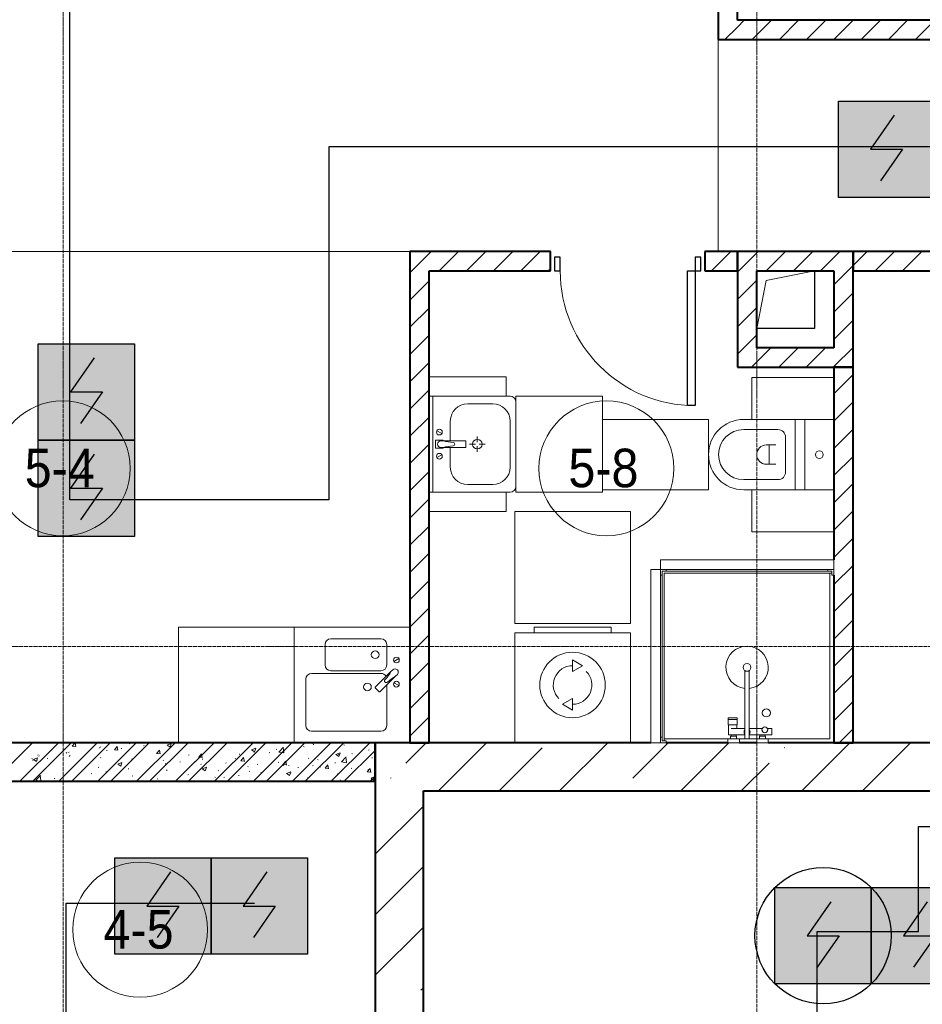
# Model space of a CAD drawing. Header units: millimetres. Extents: x -816133 to 919604, y 87941 to 147341.
# Tile 202 of 256: x 128561 to 133245, y 129975 to 135086. Entities that reach past the tile are written whole.
import ezdxf
from ezdxf.enums import TextEntityAlignment as Align

# ---------------------------------------------------------------- set-up
doc = ezdxf.new("R2010")
doc.units = ezdxf.units.MM
doc.linetypes.add('ADSK_Линия сетки', pattern=[25, 20, -2.5, 0, -2.5])
doc.linetypes.add('Линия сетки', pattern=[25, 20, -2.5, 0, -2.5])
for name, color, linetype, lineweight in [('A-000-M_MASS', 7, 'Continuous', 18), ('A-010-A_ROOM', 7, 'Continuous', 20), ('A-200-M_WALL', 7, 'Continuous', 18), ('A-200-M_WALL_EXT', 7, 'Continuous', 18), ('A-200-M_WALL_INT', 7, 'Continuous', 18), ('A-200-M_WALL_PAT', 7, 'Continuous', 40), ('A-325-M_DOOR', 7, 'Continuous', 18), ('A-700-M_FFE', 7, 'Continuous', 18), ('E-610-M_EPS', 7, 'Continuous', 18), ('M-520-M_DRAINAGE_FW', 7, 'Continuous', 18), ('RC-Извещатели_пожарные', 1, 'Continuous', 30), ('Z-030-M_GRID', 7, 'Continuous', 9), ('СОУЭ', 1, 'Continuous', 30), ('СС-011-ПОЖ-СИГНАЛИЗАЦИЯ', 1, 'Continuous', 30)]:
    doc.layers.add(name, color=color, linetype=linetype, lineweight=lineweight)
doc.layers.add('EI_HATCH_GALV', color=7, linetype='Continuous')
doc.styles.add('Arial_2', font='arial.ttf', dxfattribs={"width": 0.9, "height": 400})
doc.styles.add('ISOCPEUR', font='isocpeur.ttf', dxfattribs={"height": 300})

# ---------------------------------------------------------------- blocks, each defined once
blk = doc.blocks.new('13эт')
at = {"layer": 'A-000-M_MASS', "color": 9}
for p, q in [((407745.4, 133732.9), (407995.4, 133782.9)), ((407695.4, 133482.9), (407745.4, 133732.9))]:
    blk.add_line(p, q, dxfattribs=at)
at = {"layer": 'A-000-M_MASS', "color": 9, "lineweight": 30}
for p, q in [((407995.4, 133782.9), (407995.4, 133482.9)), ((407995.4, 133482.9), (407695.4, 133482.9))]:
    blk.add_line(p, q, dxfattribs=at)
at = {"layer": 'A-010-A_ROOM', "color": 9}
for centre in [(404093.5, 132757.6), (406915.3, 132757.6), (404495.4, 130362.9)]:
    blk.add_circle(centre, 350, dxfattribs=at)
at = {"layer": 'A-200-M_WALL', "color": 9}
for p, q in [((407495, 133882.9), (407495, 134982.9)), ((407495, 134982.9), (407495, 133882.9)), ((407495, 134982.9), (407495.4, 134982.9)), ((407495.8, 133882.9), (407495.8, 134982.9)), ((407495.8, 134982.9), (407495.8, 133882.9)), ((405895.4, 133883.3), (402995.4, 133883.3)), ((402995.4, 133883.3), (405895.4, 133883.3)), ((405895.4, 133882.5), (402995.4, 133882.5)), ((402995.4, 133882.5), (405895.4, 133882.5)), ((405895.4, 133883.3), (405895.4, 133882.9))]:
    blk.add_line(p, q, dxfattribs=at)
at = {"layer": 'A-200-M_WALL_EXT', "color": 9, "lineweight": 40}
for p, q in [((407145.4, 131332.9), (405715.4, 131332.9)), ((405715.4, 131332.9), (405715.4, 131082.9)), ((407545.6, 131332.9), (407225.4, 131332.9)), ((407695.4, 131332.9), (407605.4, 131332.9)), ((410195.4, 131332.9), (407755.2, 131332.9)), ((405715.4, 131082.9), (405715.4, 128862.9)), ((405965.4, 131082.9), (410195.4, 131082.9)), ((405965.4, 128862.9), (405965.4, 131082.9))]:
    blk.add_line(p, q, dxfattribs=at)
at = {"layer": 'A-200-M_WALL_INT', "color": 9, "lineweight": 40}
for p, q in [((407495.4, 138032.9), (407495.4, 134982.9)), ((407595.4, 135082.9), (407595.4, 138032.9)), ((409195.4, 135082.9), (407595.4, 135082.9)), ((407495.4, 134982.9), (407595.4, 134982.9)), ((407595.4, 134982.9), (409195.4, 134982.9)), ((405995.4, 133882.9), (405895.4, 133882.9)), ((405895.4, 133882.9), (405895.4, 131332.9)), ((406625.7, 133882.9), (405995.4, 133882.9)), ((406625.7, 133782.9), (406625.7, 133882.9)), ((407595.4, 133882.9), (407425.7, 133882.9)), ((407425.7, 133882.9), (407425.7, 133782.9)), ((407595.4, 133782.9), (407595.4, 133882.9)), ((407595.4, 133882.9), (407595.4, 133282.9)), ((407695.4, 133882.9), (407595.4, 133882.9)), ((408195.4, 133882.9), (407695.4, 133882.9)), ((408195.4, 133782.9), (408195.4, 133882.9)), ((409695.4, 133882.9), (408195.4, 133882.9)), ((408195.4, 133882.9), (408195.4, 133782.9)), ((405995.4, 131332.9), (405995.4, 133782.9)), ((405995.4, 133782.9), (406625.7, 133782.9)), ((407425.7, 133782.9), (407595.4, 133782.9)), ((407695.4, 133382.9), (407695.4, 133782.9)), ((407695.4, 133782.9), (408095.4, 133782.9)), ((408095.4, 133782.9), (408095.4, 133382.9)), ((408195.4, 133282.9), (408195.4, 133782.9)), ((408195.4, 133782.9), (409595.4, 133782.9)), ((408095.4, 133382.9), (407695.4, 133382.9)), ((407595.4, 133282.9), (407695.4, 133282.9)), ((407695.4, 133282.9), (408095.4, 133282.9)), ((408095.4, 133282.9), (408195.4, 133282.9)), ((408095.4, 133282.9), (408095.4, 132282.9)), ((408195.4, 133282.9), (408095.4, 133282.9)), ((408195.4, 131332.9), (408195.4, 133282.9)), ((408095.4, 132202.9), (408095.4, 131332.9)), ((405715.4, 131332.9), (403695.4, 131332.9)), ((405715.4, 131132.9), (405715.4, 131332.9)), ((405895.4, 131332.9), (405995.4, 131332.9)), ((408095.4, 131332.9), (408195.4, 131332.9)), ((403695.4, 131132.9), (405715.4, 131132.9))]:
    blk.add_line(p, q, dxfattribs=at)
at = {"layer": 'A-200-M_WALL_PAT', "color": 9, "linetype": 'Continuous', "lineweight": 9}
for p, q in [((407595.4, 135048), (407630.3, 135082.9)), ((407671.8, 134982.9), (407771.8, 135082.9)), ((407813.2, 134982.9), (407913.2, 135082.9)), ((407954.6, 134982.9), (408054.6, 135082.9)), ((408096, 134982.9), (408196, 135082.9)), ((408237.5, 134982.9), (408337.5, 135082.9)), ((408378.9, 134982.9), (408478.9, 135082.9)), ((408520.3, 134982.9), (408620.3, 135082.9)), ((407530.3, 134982.9), (407595.4, 135048)), ((405895.4, 133772.3), (405995.4, 133872.3)), ((405995.4, 133872.3), (406006.1, 133882.9)), ((406047.5, 133782.9), (406147.5, 133882.9)), ((406188.9, 133782.9), (406288.9, 133882.9)), ((406330.3, 133782.9), (406430.3, 133882.9)), ((406471.8, 133782.9), (406571.8, 133882.9)), ((407461.7, 133782.9), (407561.7, 133882.9)), ((407595.4, 133775.2), (407695.4, 133875.2)), ((407695.4, 133875.2), (407703.1, 133882.9)), ((407744.6, 133782.9), (407844.6, 133882.9)), ((407886, 133782.9), (407986, 133882.9)), ((408027.4, 133782.9), (408127.4, 133882.9)), ((408195.4, 133809.5), (408268.8, 133882.9)), ((408310.2, 133782.9), (408410.2, 133882.9)), ((408451.7, 133782.9), (408551.7, 133882.9)), ((408168.8, 133782.9), (408195.4, 133809.5)), ((406613.2, 133782.9), (406625.7, 133795.4)), ((408095.4, 133709.5), (408168.8, 133782.9)), ((405895.4, 133630.8), (405995.4, 133730.8)), ((407595.4, 133633.8), (407695.4, 133733.8)), ((408095.4, 133568.1), (408195.4, 133668.1)), ((405895.4, 133489.4), (405995.4, 133589.4)), ((407595.4, 133492.4), (407695.4, 133592.4)), ((408095.4, 133426.7), (408195.4, 133526.7)), ((405895.4, 133348), (405995.4, 133448)), ((407595.4, 133350.9), (407695.4, 133450.9)), ((407695.4, 133309.5), (407768.8, 133382.9)), ((407810.2, 133282.9), (407910.2, 133382.9)), ((407951.7, 133282.9), (408051.7, 133382.9)), ((408095.4, 133285.3), (408195.4, 133385.3)), ((405895.4, 133206.6), (405995.4, 133306.6)), ((407668.8, 133282.9), (407695.4, 133309.5)), ((408093.1, 133282.9), (408095.4, 133285.3)), ((408095.4, 133143.8), (408195.4, 133243.8)), ((405895.4, 133065.1), (405995.4, 133165.1)), ((408095.4, 133002.4), (408195.4, 133102.4)), ((405895.4, 132923.7), (405995.4, 133023.7)), ((408095.4, 132861), (408195.4, 132961)), ((405895.4, 132782.3), (405995.4, 132882.3)), ((408095.4, 132719.6), (408195.4, 132819.6)), ((405895.4, 132640.9), (405995.4, 132740.9)), ((408095.4, 132578.1), (408195.4, 132678.1)), ((405895.4, 132499.5), (405995.4, 132599.5)), ((408095.4, 132436.7), (408195.4, 132536.7)), ((405895.4, 132358), (405995.4, 132458)), ((408095.4, 132295.3), (408195.4, 132395.3)), ((405895.4, 132216.6), (405995.4, 132316.6)), ((408095.4, 132153.9), (408195.4, 132253.9)), ((405895.4, 132075.2), (405995.4, 132175.2)), ((408095.4, 132012.5), (408195.4, 132112.5)), ((405895.4, 131933.8), (405995.4, 132033.8)), ((408095.4, 131871), (408195.4, 131971)), ((405895.4, 131792.4), (405995.4, 131892.4)), ((408095.4, 131729.6), (408195.4, 131829.6)), ((405895.4, 131650.9), (405995.4, 131750.9)), ((408095.4, 131588.2), (408195.4, 131688.2)), ((405895.4, 131509.5), (405995.4, 131609.5)), ((408095.4, 131446.8), (408195.4, 131546.8)), ((405895.4, 131368.1), (405995.4, 131468.1)), ((408123, 131332.9), (408195.4, 131405.4)), ((403736.4, 131132.9), (403936.4, 131332.9)), ((403871.1, 131132.9), (404071.1, 131332.9)), ((403938.4, 131132.9), (404138.4, 131332.9)), ((403943.2, 131332.2), (403943.1, 131332.9)), ((404073.1, 131132.9), (404273.1, 131332.9)), ((404140.5, 131132.9), (404340.5, 131332.9)), ((404143.3, 131315.6), (404161.6, 131314)), ((404143.5, 131315.6), (404158.1, 131332.9)), ((404161.8, 131313.1), (404158.3, 131332.2)), ((404275.2, 131132.9), (404475.2, 131332.9)), ((404282.1, 131305.5), (404284.7, 131307.6)), ((404289.8, 131312.5), (404292.2, 131310.2)), ((404342.6, 131132.9), (404542.6, 131332.9)), ((404362, 131296.5), (404380.2, 131294.9)), ((404362.1, 131296.5), (404376.8, 131314)), ((404380.4, 131294), (404376.9, 131313.1)), ((404397.7, 131302.7), (404401, 131303.1)), ((404438.6, 131327), (404441.2, 131329)), ((404477.3, 131132.9), (404677.3, 131332.9)), ((404513.1, 131317.9), (404516.4, 131318.3)), ((404544.6, 131132.9), (404744.6, 131332.9)), ((404580.7, 131277.3), (404595.4, 131294.8)), ((404635.7, 131320.9), (404650.8, 131310.7)), ((404635.8, 131320.8), (404657.1, 131329)), ((404651.1, 131309.7), (404657.2, 131328.1)), ((404679.3, 131132.9), (404879.3, 131332.9)), ((404746.7, 131132.9), (404946.7, 131332.9)), ((404881.4, 131132.9), (405081.4, 131332.9)), ((404901, 131332.9), (404916.6, 131330.5)), ((404916.3, 131331.3), (404916.2, 131332.9)), ((404948.7, 131132.9), (405148.7, 131332.9)), ((405057.6, 131308.9), (405060.2, 131310.9)), ((405073.7, 131296.5), (405088.9, 131286.3)), ((405073.8, 131296.4), (405095.2, 131304.6)), ((405083.4, 131132.9), (405283.4, 131332.9)), ((405089.1, 131285.3), (405095.3, 131303.7)), ((405150.8, 131132.9), (405350.8, 131332.9)), ((405201.4, 131298.8), (405204.7, 131299.3)), ((405214.8, 131284.2), (405238.6, 131308.9)), ((405215.9, 131331.7), (405217.5, 131332.9)), ((405241.6, 131280.9), (405238.3, 131309.8)), ((405285.5, 131132.9), (405485.5, 131332.9)), ((405343.7, 131313.7), (405346.2, 131311.4)), ((405352.8, 131132.9), (405552.8, 131332.9)), ((405390.2, 131328.8), (405393.1, 131327)), ((405393.7, 131324.1), (405397, 131324.6)), ((405487.5, 131132.9), (405687.5, 131332.9)), ((405553, 131321.9), (405555.8, 131320.1)), ((405680.9, 131294.1), (405683.6, 131296.1)), ((405874.2, 131227.7), (405979.4, 131332.9)), ((406043.7, 131082.9), (406293.7, 131332.9)), ((406358, 131082.9), (406581.3, 131306.3)), ((406672.3, 131082.9), (406922.3, 131332.9)), ((407052.8, 131149.1), (407236.6, 131332.9)), ((407300.9, 131082.9), (407550.9, 131332.9)), ((407838.6, 131306.3), (407841, 131308.6)), ((407929.6, 131082.9), (408179.6, 131332.9)), ((408243.9, 131082.9), (408493.9, 131332.9)), ((403934.2, 131251.5), (403936.7, 131249.2)), ((403941.6, 131247), (403956.7, 131236.8)), ((403941.7, 131246.9), (403963, 131255.1)), ((403956.9, 131235.8), (403963.1, 131254.2)), ((403963.7, 131269.8), (403966.5, 131268)), ((403969.8, 131263.2), (403972.5, 131265.2)), ((404013.4, 131252.1), (404016.8, 131252.5)), ((404112, 131282), (404114.5, 131279.7)), ((404123.8, 131282.7), (404126.4, 131284.7)), ((404126.4, 131262.9), (404129.2, 131261.1)), ((404128.9, 131267.3), (404132.2, 131267.7)), ((404289.1, 131256), (404291.9, 131254.2)), ((404321.1, 131292.6), (404324.5, 131293)), ((404451.8, 131249.1), (404454.6, 131247.3)), ((404580.6, 131277.4), (404598.8, 131275.8)), ((404588.8, 131245), (404591.5, 131247.1)), ((404599, 131274.9), (404595.5, 131294)), ((404747.1, 131267.9), (404749.8, 131269.9)), ((404799.2, 131258.2), (404817.4, 131256.6)), ((404799.4, 131258.2), (404814.1, 131275.7)), ((404817.7, 131255.7), (404814.1, 131274.8)), ((404817.2, 131248.2), (404820.5, 131248.7)), ((404903.6, 131289.4), (404906.3, 131291.4)), ((404988.2, 131252.7), (404990.6, 131250.4)), ((405009.4, 131273.5), (405012.8, 131274)), ((405018, 131239.1), (405032.7, 131256.6)), ((405036.3, 131236.6), (405032.8, 131255.7)), ((405086, 131283.6), (405089.3, 131284.1)), ((405165.9, 131283.2), (405168.4, 131280.9)), ((405214.8, 131284.3), (405241.9, 131280.1)), ((405368.7, 131251.7), (405371.3, 131253.8)), ((405416.7, 131246.8), (405419.2, 131244.5)), ((405511.8, 131272.1), (405526.9, 131261.9)), ((405511.9, 131271.9), (405533.2, 131280.1)), ((405522.6, 131271.2), (405525.3, 131273.3)), ((405527.1, 131260.9), (405533.3, 131279.3)), ((405540.1, 131233.7), (405563.9, 131258.5)), ((405554.9, 131132.9), (405715.4, 131293.5)), ((405566.9, 131230.4), (405563.6, 131259.4)), ((405594.5, 131277.3), (405596.9, 131275)), ((405697.7, 131254.5), (405701, 131254.9)), ((403936.9, 131242), (403940.2, 131242.4)), ((404278.4, 131204.1), (404281, 131206.1)), ((404379.6, 131222.6), (404394.7, 131212.4)), ((404379.7, 131222.5), (404401, 131230.7)), ((404395, 131211.4), (404401.1, 131229.8)), ((404432.9, 131197.6), (404436.2, 131198.1)), ((404434.9, 131225.5), (404437.5, 131227.6)), ((404614.5, 131242.3), (404617.3, 131240.5)), ((404625.2, 131223), (404628.5, 131223.4)), ((404701.7, 131233), (404705, 131233.5)), ((404777.2, 131235.4), (404780, 131233.6)), ((404810.4, 131222.2), (404812.9, 131219.9)), ((404817.6, 131198.2), (404832.8, 131188)), ((404817.7, 131198.1), (404839.1, 131206.2)), ((404833, 131187), (404839.2, 131205.4)), ((404939.9, 131228.5), (404942.8, 131226.7)), ((405017.8, 131239.1), (405036, 131237.5)), ((405053.9, 131207.4), (405056.5, 131209.4)), ((405102.6, 131221.6), (405105.5, 131219.8)), ((405212.2, 131230.3), (405214.8, 131232.3)), ((405236.5, 131220), (405254.7, 131218.4)), ((405236.6, 131220), (405251.3, 131237.5)), ((405239, 131216.3), (405241.4, 131214)), ((405254.9, 131217.5), (405251.4, 131236.6)), ((405265.3, 131214.8), (405268.2, 131213)), ((405313.5, 131203.9), (405316.8, 131204.4)), ((405390, 131214), (405393.3, 131214.4)), ((405428, 131207.9), (405430.9, 131206.1)), ((405455.1, 131200.8), (405473.3, 131199.3)), ((405455.2, 131200.8), (405469.9, 131218.3)), ((405473.5, 131198.3), (405470, 131217.4)), ((405505.5, 131229.2), (405508.8, 131229.6)), ((405540.1, 131233.8), (405567.2, 131229.6)), ((405590.8, 131201), (405593.6, 131199.2)), ((405673.9, 131181.7), (405688.5, 131199.2)), ((405677.2, 131192.6), (405679.9, 131194.7)), ((405692.1, 131179.2), (405688.6, 131198.3)), ((407615.2, 131082.9), (407760, 131227.7)), ((403954.1, 131138.6), (403977.8, 131163.4)), ((403966.1, 131161.7), (403968.8, 131163.7)), ((403980.9, 131135.3), (403977.5, 131164.2)), ((404048.7, 131147.1), (404052, 131147.5)), ((404120.1, 131181.2), (404122.7, 131183.3)), ((404241, 131172.4), (404244.3, 131172.8)), ((404317.5, 131182.4), (404320.8, 131182.9)), ((404454.9, 131161.1), (404457.4, 131158.9)), ((404585.1, 131143.6), (404587.8, 131145.6)), ((404632.7, 131191.7), (404635.1, 131189.4)), ((404743.4, 131166.4), (404746.1, 131168.5)), ((404883.5, 131155.2), (404885.9, 131153)), ((404899.9, 131187.9), (404902.6, 131189.9)), ((404929.2, 131153.3), (404932.6, 131153.8)), ((405005.8, 131163.4), (405009.1, 131163.8)), ((405061.2, 131185.8), (405063.7, 131183.5)), ((405121.2, 131178.6), (405124.5, 131179)), ((405255.7, 131173.8), (405270.8, 131163.6)), ((405255.8, 131173.6), (405277.1, 131181.8)), ((405271, 131162.6), (405277.2, 131181)), ((405365, 131150.3), (405367.6, 131152.3)), ((405518.9, 131169.8), (405521.6, 131171.8)), ((405673.7, 131181.7), (405691.9, 131180.1)), ((405689.6, 131132.9), (405715.4, 131158.7)), ((405693.7, 131149.4), (405708.9, 131139.2)), ((405693.8, 131149.2), (405715.2, 131157.4)), ((405694.1, 131144.4), (405697.4, 131144.8)), ((405709.1, 131138.2), (405715.3, 131156.6)), ((405710.9, 131170.6), (405713.4, 131168.3)), ((405795.6, 131149.1), (405797.9, 131151.5)), ((403954, 131138.7), (403981.1, 131134.5)), ((405533.1, 131140.1), (405535.6, 131137.8)), ((405617.5, 131134.3), (405620.9, 131134.7)), ((405715.4, 131068.9), (405717, 131070.5)), ((405715.4, 130754.6), (405965.4, 131004.6)), ((405715.4, 130440.3), (405965.4, 130690.3)), ((405715.4, 130126), (405965.4, 130376)), ((405952.7, 130049), (405965.4, 130061.7))]:
    blk.add_line(p, q, dxfattribs=at)
at = {"layer": 'A-325-M_DOOR', "color": 9, "lineweight": 30}
for p, q in [((406675.7, 133852.9), (406645.7, 133852.9)), ((406645.7, 133852.9), (406645.7, 133782.9)), ((406675.7, 133782.9), (406675.7, 133852.9)), ((407405.7, 133852.9), (407375.7, 133852.9)), ((407375.7, 133852.9), (407375.7, 133782.9)), ((407405.7, 133782.9), (407405.7, 133852.9)), ((406645.7, 133782.9), (406675.7, 133782.9)), ((407335.7, 133782.9), (407375.7, 133782.9)), ((407335.7, 133082.9), (407335.7, 133782.9)), ((407375.7, 133782.9), (407375.7, 133082.9)), ((407375.7, 133782.9), (407375.7, 133082.9)), ((407375.7, 133782.9), (407405.7, 133782.9)), ((407375.7, 133082.9), (407335.7, 133082.9))]:
    blk.add_line(p, q, dxfattribs=at)
at = {"layer": 'A-325-M_DOOR', "color": 9, "lineweight": 9}
blk.add_arc((407375.7, 133782.9), 700, 180, 270, dxfattribs=at)
at = {"layer": 'A-700-M_FFE', "color": 9, "lineweight": 9}
for p, q in [((406395.4, 133232.9), (405995.4, 133232.9)), ((406395.4, 133132.9), (406395.4, 133232.9)), ((407670.4, 133228.7), (407670.4, 133011.2)), ((408095.4, 133228.7), (407670.4, 133228.7)), ((405995.4, 133132.9), (406395.4, 133132.9)), ((406895.4, 133132.9), (406445.4, 133132.9)), ((406445.4, 133132.9), (406445.4, 132632.9)), ((406895.4, 132632.9), (406895.4, 133132.9)), ((407445.4, 133011.2), (406895.4, 133011.2)), ((407445.4, 132646.2), (407445.4, 133011.2)), ((406395.4, 132632.9), (405995.4, 132632.9)), ((406395.4, 132532.9), (406395.4, 132632.9)), ((406445.4, 132632.9), (406895.4, 132632.9)), ((406895.4, 132646.2), (407445.4, 132646.2)), ((407670.4, 132646.2), (407670.4, 132428.7)), ((405995.4, 132532.9), (406395.4, 132532.9)), ((407039.7, 132532.9), (406439.7, 132532.9)), ((406439.7, 132532.9), (406439.7, 131952.9)), ((407039.7, 131952.9), (407039.7, 132532.9)), ((407670.4, 132428.7), (408095.4, 132428.7)), ((408095.4, 132282.9), (407195.4, 132282.9)), ((407195.4, 132282.9), (407195.4, 132232.9)), ((408095.4, 132232.9), (408095.4, 132282.9)), ((407145.4, 132232.9), (407145.4, 131332.9)), ((407195.4, 132232.9), (407145.4, 132232.9)), ((407195.4, 132232.9), (408095.4, 132232.9)), ((407195.4, 131332.9), (407195.4, 132232.9)), ((405295.4, 131932.9), (404695.4, 131932.9)), ((404695.4, 131932.9), (404695.4, 131332.9)), ((405295.4, 131332.9), (405295.4, 131932.9)), ((406439.7, 131952.9), (407039.7, 131952.9)), ((407145.4, 131332.9), (407195.4, 131332.9))]:
    blk.add_line(p, q, dxfattribs=at)
at = {"layer": 'E-610-M_EPS', "color": 9}
for p, q in [((406539.7, 131932.9), (406939.7, 131932.9)), ((406539.7, 131902.9), (406539.7, 131932.9)), ((406939.7, 131932.9), (406939.7, 131902.9)), ((406439.7, 131902.9), (407039.7, 131902.9)), ((406439.7, 131332.9), (406439.7, 131902.9)), ((407039.7, 131902.9), (407039.7, 131332.9)), ((406739.7, 131762.9), (406791.6, 131732.9)), ((406739.7, 131702.9), (406739.7, 131762.9)), ((406791.6, 131732.9), (406739.7, 131702.9)), ((406687.7, 131532.9), (406739.7, 131562.9)), ((406739.7, 131562.9), (406739.7, 131502.9)), ((406739.7, 131502.9), (406687.7, 131532.9))]:
    blk.add_line(p, q, dxfattribs=at)
for radius, start, end in [(170, 0, 180), (100, 90, 225), (100, 270, 45), (170, 180, 0)]:
    blk.add_arc((406739.7, 131632.9), radius, start, end, dxfattribs=at)
at = {"layer": 'M-520-M_DRAINAGE_FW', "color": 9}
for p, q in [((406015.4, 132632.9), (406015.4, 133132.9)), ((406325.4, 133092.9), (406195.4, 133092.9)), ((406415.4, 133132.9), (406395.4, 133132.9)), ((406105.4, 133002.9), (406105.4, 132899.9)), ((406415.4, 132762.9), (406415.4, 133002.9)), ((407627.9, 133011.2), (407895.4, 133011.2)), ((407895.4, 133011.2), (407895.4, 132646.2)), ((407895.4, 133011.2), (407945.4, 133011.2)), ((407895.4, 132646.2), (407895.4, 133011.2)), ((407945.4, 133011.2), (408095.4, 133011.2)), ((407945.4, 132646.2), (407945.4, 133011.2)), ((407945.4, 133011.2), (407945.4, 132646.2)), ((406035.2, 132952.6), (406061.7, 132938.6)), ((407805.4, 132958.7), (407627.9, 132958.7)), ((406068.5, 132902.9), (406028.5, 132902.9)), ((406028.5, 132902.9), (406028.5, 132862.9)), ((406068.5, 132899.9), (406055.4, 132899.9)), ((406068.5, 132899.9), (406068.5, 132902.9)), ((406183.3, 132899.9), (406068.5, 132899.9)), ((406186.3, 132868.9), (406186.3, 132896.9)), ((406205.4, 132882.9), (406235.4, 132882.9)), ((406245.4, 132922.9), (406245.4, 132892.9)), ((406285.4, 132882.9), (406255.4, 132882.9)), ((407845.4, 132738.7), (407845.4, 132918.7)), ((406028.5, 132862.9), (406068.5, 132862.9)), ((406055.4, 132865.9), (406068.5, 132865.9)), ((406068.5, 132865.9), (406183.3, 132865.9)), ((406068.5, 132862.9), (406068.5, 132865.9)), ((406105.4, 132865.9), (406105.4, 132762.9)), ((406245.4, 132872.9), (406245.4, 132842.9)), ((407795.4, 132878.7), (407745.4, 132878.7)), ((407760.4, 132778.7), (407760.4, 132878.7)), ((406035.2, 132813.3), (406061.7, 132827.3)), ((407745.4, 132778.7), (407795.4, 132778.7)), ((407627.9, 132698.7), (407805.4, 132698.7)), ((406195.4, 132672.9), (406325.4, 132672.9)), ((406395.4, 132632.9), (406415.4, 132632.9)), ((407895.4, 132646.2), (407627.9, 132646.2)), ((407945.4, 132646.2), (407895.4, 132646.2)), ((408095.4, 132646.2), (407945.4, 132646.2)), ((407205.4, 132202.9), (407205.4, 132222.9)), ((407205.4, 132222.9), (407225.4, 132222.9)), ((408085.4, 132222.9), (407205.4, 132222.9)), ((407205.4, 132222.9), (407205.4, 131342.9)), ((407225.4, 132222.9), (407225.4, 132232.9)), ((408065.4, 132232.9), (408065.4, 132222.9)), ((408065.4, 132222.9), (408085.4, 132222.9)), ((408085.4, 132222.9), (408085.4, 132202.9)), ((408085.4, 132212.9), (408085.4, 132222.9)), ((408095.4, 132202.9), (408095.4, 132232.9)), ((407195.4, 132202.9), (407205.4, 132202.9)), ((407215.4, 131342.9), (407215.4, 132212.9)), ((407215.4, 132212.9), (408085.4, 132212.9)), ((408075.4, 132212.9), (408075.4, 131352.9)), ((408085.4, 132202.9), (408095.4, 132202.9)), ((405895.4, 131932.9), (405295.4, 131932.9)), ((405895.4, 131932.9), (405295.4, 131932.9)), ((405295.4, 131932.9), (405295.4, 131332.9)), ((405745.4, 131872.9), (405485.4, 131872.9)), ((405455.4, 131842.9), (405455.4, 131736.9)), ((405775.4, 131736.9), (405775.4, 131842.9)), ((405838.7, 131769.6), (405812.1, 131755.6)), ((405485.4, 131706.9), (405745.4, 131706.9)), ((405806.4, 131712), (405797.2, 131702.7)), ((407634.1, 131352.9), (407634.1, 131708)), ((407656.7, 131708), (407656.7, 131352.9)), ((405355.4, 131662.9), (405355.4, 131422.9)), ((405745.4, 131692.9), (405385.4, 131692.9)), ((405797.2, 131702.7), (405716, 131621.5)), ((405740, 131597.5), (405821.2, 131678.7)), ((405821.2, 131678.7), (405830.5, 131687.9)), ((405716, 131617.3), (405735.8, 131597.5)), ((405775.4, 131422.9), (405775.4, 131632.8)), ((405838.7, 131630.3), (405812.1, 131644.3)), ((407547.3, 131462), (407594.3, 131462)), ((407547.3, 131453), (407547.3, 131462)), ((407547.3, 131453), (407594.3, 131453)), ((407547.3, 131425.4), (407547.3, 131453)), ((407594.3, 131453), (407547.3, 131453)), ((407594.3, 131462), (407594.3, 131453)), ((407594.3, 131453), (407594.3, 131425.4)), ((407594.3, 131425.4), (407547.3, 131425.4)), ((407549.2, 131425.4), (407592, 131425.4)), ((407549.2, 131375), (407549.2, 131425.4)), ((407562.1, 131406.7), (407634.1, 131406.7)), ((407592, 131425.4), (407592, 131406.7)), ((407656.7, 131406.7), (407724.1, 131406.7)), ((407751.1, 131406.7), (407774.5, 131406.7)), ((407774.5, 131406.7), (407774.5, 131375)), ((405385.4, 131392.9), (405745.4, 131392.9)), ((407205.4, 131362.9), (407195.4, 131362.9)), ((407205.4, 131342.9), (407205.4, 131362.9)), ((407545.6, 131352.9), (407215.4, 131352.9)), ((407545.6, 131352.9), (407605.4, 131352.9)), ((407545.6, 131332.9), (407545.6, 131352.9)), ((407562.1, 131375), (407549.2, 131375)), ((407559.4, 131366.9), (407591.4, 131366.9)), ((407559.4, 131352.9), (407559.4, 131366.9)), ((407591.4, 131352.9), (407559.4, 131352.9)), ((407634.1, 131375), (407562.1, 131375)), ((407562.1, 131375), (407589, 131375)), ((407562.1, 131366.9), (407562.1, 131375)), ((407589, 131366.9), (407562.1, 131366.9)), ((407589, 131375), (407589, 131366.9)), ((407591.4, 131366.9), (407591.4, 131352.9)), ((407634.1, 131352.9), (407605.4, 131352.9)), ((407605.4, 131352.9), (407605.4, 131332.9)), ((407656.7, 131352.9), (407634.1, 131352.9)), ((407774.5, 131375), (407656.7, 131375)), ((407695.4, 131352.9), (407656.7, 131352.9)), ((407695.4, 131332.9), (407695.4, 131352.9)), ((407695.4, 131352.9), (407755.2, 131352.9)), ((407709.4, 131352.9), (407709.4, 131366.9)), ((407709.4, 131366.9), (407741.4, 131366.9)), ((407741.4, 131352.9), (407709.4, 131352.9)), ((407711.8, 131366.9), (407711.8, 131375)), ((407711.8, 131375), (407738.7, 131375)), ((407738.7, 131366.9), (407711.8, 131366.9)), ((407738.7, 131375), (407738.7, 131366.9)), ((407741.4, 131366.9), (407741.4, 131352.9)), ((408075.4, 131352.9), (407755.2, 131352.9)), ((407755.2, 131352.9), (407755.2, 131332.9)), ((407195.4, 131332.9), (407225.4, 131332.9)), ((407225.4, 131342.9), (407205.4, 131342.9)), ((407205.4, 131342.9), (407215.4, 131342.9)), ((407225.4, 131332.9), (407225.4, 131342.9)), ((407605.4, 131332.9), (407545.6, 131332.9)), ((407755.2, 131332.9), (407695.4, 131332.9))]:
    blk.add_line(p, q, dxfattribs=at)
for centre, radius, start, end in [((406195.4, 133002.9), 90, 90, 180), ((406325.4, 133002.9), 90, 0, 90), ((406415.4, 133102.9), 30, 0, 90), ((407627.9, 132828.7), 182.5, 90, 270), ((406048.5, 132945.6), 15, 90, 270), ((406048.5, 132945.6), 15, 270, 90), ((407627.9, 132828.7), 130, 90, 270), ((407805.4, 132918.7), 40, 0, 90), ((406055.4, 132882.9), 17, 90, 270), ((406125.3, 133100.5), 208.5, 254.1823, 268.4054), ((406119.5, 132882.9), 9.19, 270, 90), ((406183.3, 132896.9), 3, 0, 90), ((406183.3, 132896.9), 3, 15, 75), ((406245.4, 132882.9), 25, 90, 270), ((406245.4, 132882.9), 25, 270, 90), ((406048.5, 132820.3), 15, 90, 270), ((406048.5, 132820.3), 15, 270, 90), ((406125.3, 132665.3), 208.5, 91.5946, 105.8177), ((406183.3, 132868.9), 3, 270, 0), ((406183.3, 132868.9), 3, 285, 345), ((407745.4, 132828.7), 50, 90, 270), ((408020.4, 132828.7), 20, 90, 270), ((408020.4, 132828.7), 20, 270, 90), ((406195.4, 132762.9), 90, 180, 270), ((406325.4, 132762.9), 90, 270, 0), ((407805.4, 132738.7), 40, 270, 0), ((406415.4, 132662.9), 30, 270, 0), ((405485.4, 131842.9), 30, 90, 180), ((405745.4, 131842.9), 30, 0, 90), ((405715.4, 131789.9), 20, 90, 270), ((405715.4, 131789.9), 20, 270, 90), ((407645.4, 131724.5), 110, 275.916, 264.084), ((405825.4, 131762.6), 15, 90, 270), ((405825.4, 131762.6), 15, 270, 90), ((405485.4, 131736.9), 30, 180, 270), ((405745.4, 131736.9), 30, 270, 0), ((405818.5, 131699.9), 17, 315, 135), ((407645.4, 131724.5), 20, 0, 180), ((407645.4, 131724.5), 20, 180, 0), ((407645.4, 131724.5), 20, 235.4667, 304.5333), ((405385.4, 131662.9), 30, 90, 180), ((405745.4, 131662.9), 30, 28.5511, 90), ((405773.1, 131654.6), 9.19, 135, 315), ((405615.2, 131804.4), 208.5, 316.5946, 330.8177), ((405922.9, 131496.6), 208.5, 119.1823, 133.4054), ((405675.4, 131622.9), 20, 90, 270), ((405675.4, 131622.9), 20, 270, 90), ((405718.1, 131619.4), 3, 135, 225), ((405718.1, 131619.4), 3, 135, 225), ((405825.4, 131637.3), 15, 90, 270), ((405825.4, 131637.3), 15, 270, 90), ((405737.9, 131599.6), 3, 225, 315), ((405737.9, 131599.6), 3, 225, 315), ((407745.4, 131488.1), 20.9, 0, 180), ((407745.4, 131488.1), 20.9, 180, 0), ((405385.4, 131422.9), 30, 180, 270), ((405745.4, 131422.9), 30, 270, 0), ((407645.4, 131389), 15.5, 137.0093, 222.9907), ((407645.4, 131389), 15.5, 317.0093, 42.9907), ((407737.6, 131400.1), 15, 0, 180), ((407737.6, 131400.1), 15, 154.0483, 25.9517), ((407737.6, 131400.1), 15, 180, 0)]:
    blk.add_arc(centre, radius, start, end, dxfattribs=at)
at = {"layer": 'Z-030-M_GRID', "color": 9, "linetype": 'Линия сетки'}
for p, q in [((404095.4, 117558.7), (404095.4, 138582.9)), ((407695.4, 117558.7), (407695.4, 138582.9))]:
    blk.add_line(p, q, dxfattribs=at)
at = {"layer": 'Z-030-M_GRID', "color": 9, "linetype": 'ADSK_Линия сетки'}
blk.add_line((443695.4, 131832.9), (399384.3, 131832.9), dxfattribs=at)
at = {"layer": 'A-010-A_ROOM', "color": 9, "style": 'Arial_2', "width": 0.9}
for s, p in [('5-4', (403896.5, 132659.4)), ('5-8', (406718.3, 132659.4)), ('4-5', (404305.7, 130264.7))]:
    blk.add_text(s, height=200, dxfattribs=at).set_placement(p)
blk = doc.blocks.new('ИП 212-64 прот.R3')
at = {"layer": 'EI_HATCH_GALV', "lineweight": 30, "true_color": 0xffffff}
h = blk.add_hatch(color=7, dxfattribs=at)
h.dxf.hatch_style = 1
h.paths.add_polyline_path([(-2.5, 2.5), (2.5, 2.5), (2.5, -2.5), (-2.5, -2.5)])
at = {"color": 1, "linetype": 'ByBlock', "lineweight": -2}
for p, q in [((0.397, 1.766), (-0.83, 0)), ((-0.83, 0), (0.829, 0)), ((0.829, 0), (-0.306, -1.637))]:
    blk.add_line(p, q, dxfattribs=at)
at = {"color": 1, "linetype": 'ByBlock', "lineweight": -2, "ltscale": 0.1}
blk.add_lwpolyline([(-2.5, 2.5), (2.5, 2.5), (2.5, -2.5), (-2.5, -2.5)], close=True, dxfattribs=at)
blk = doc.blocks.new('*U1208')
at = {"layer": 'EI_HATCH_GALV', "lineweight": 30, "true_color": 0xffffff}
h = blk.add_hatch(color=7, dxfattribs=at)
h.dxf.hatch_style = 1
h.paths.add_polyline_path([(-2.5, 2.5), (2.5, 2.5), (2.5, -2.5), (-2.5, -2.5)])
at = {"color": 1, "linetype": 'ByBlock', "lineweight": -2}
for p, q in [((0.397, 1.766), (-0.83, 0)), ((-0.83, 0), (0.829, 0)), ((0.829, 0), (-0.306, -1.637))]:
    blk.add_line(p, q, dxfattribs=at)
at = {"color": 1, "linetype": 'ByBlock', "lineweight": -2, "ltscale": 0.1}
blk.add_lwpolyline([(-2.5, 2.5), (2.5, 2.5), (2.5, -2.5), (-2.5, -2.5)], close=True, dxfattribs=at)
at = {"layer": 'RC-Извещатели_пожарные'}
blk.add_circle((0, 0), 3.536, dxfattribs=at)
at = {"layer": 'RC-Извещатели_пожарные', "style": 'ISOCPEUR'}
blk.add_attdef('PSTN', text='', height=2.5, dxfattribs=at).set_placement((5.333, 2.657), align=Align.BOTTOM_CENTER)

msp = doc.modelspace()

# ---------------------------------------------------------------- linework, layer by layer
at = {"layer": 'СС-011-ПОЖ-СИГНАЛИЗАЦИЯ', "ltscale": 100}
for points in [[(134702.2, 131073.4), (134702.2, 131999.3), (135343.9, 131999.3), (135343.9, 133190.2), (134152.2, 133190.2), (134152.2, 132090.9), (133785.6, 132090.9), (133785.6, 134426.9), (130164.8, 134426.9), (130164.8, 132594.8), (128820.4, 132594.8), (128820.4, 137114), (129889.8, 137114), (129889.8, 136396.5), (134228.6, 136396.5), (134228.6, 136701.8), (137834.1, 136701.8), (137834.1, 134854.4)], [(134277.2, 129484.2), (134277.2, 128913.4), (135474.7, 128913.4), (135474.7, 125420.7), (134008.3, 125420.7), (134008.3, 123002.6), (134521.6, 123002.6), (134521.6, 122416.5), (130024.6, 122416.5), (130024.6, 123613.3), (129413.6, 123613.3), (129413.6, 127912), (128802.6, 127912), (128802.6, 130501), (129780.2, 130501)]]:
    msp.add_lwpolyline(points, dxfattribs=at)
at = {"layer": 'СС-011-ПОЖ-СИГНАЛИЗАЦИЯ'}
msp.add_lwpolyline([(148693.2, 129726.8), (139447.6, 129726.8), (139447.6, 129167.8), (138932.4, 129167.8), (138932.4, 129666.1), (132699.5, 129666.1), (132699.5, 130353.3), (133226.3, 130353.3), (133226.3, 130898.6), (138632.2, 130898.6), (138632.2, 130330.2), (139143.1, 130330.2), (139143.1, 130898.6), (145106.1, 130898.6), (145106.1, 130315.6), (145616.8, 130315.6), (145616.8, 130892.5), (149162.8, 130892.5)], dxfattribs=at)

# ---------------------------------------------------------------- block references
at = {"layer": 'RC-Извещатели_пожарные', "xscale": 100, "yscale": 100, "zscale": 100}
msp.add_blockref('*U1208', (132730.4, 130331.6), dxfattribs=at)
at = {"layer": 'СОУЭ', "color": 6, "xscale": 100, "yscale": 100, "zscale": 100}
for p in [(133059.7, 134414.1), (128907.3, 133154.2), (128907.3, 132654.2), (129304.3, 130485.7), (129804.3, 130485.7), (133230.4, 130331.6)]:
    msp.add_blockref('ИП 212-64 прот.R3', p, dxfattribs=at)
at = {"layer": 'СС-011-ПОЖ-СИГНАЛИЗАЦИЯ', "color": 9, "lineweight": 30}
msp.add_blockref('13эт', (-275309.7, 0), dxfattribs=at)

doc.saveas('drawing.dxf')
